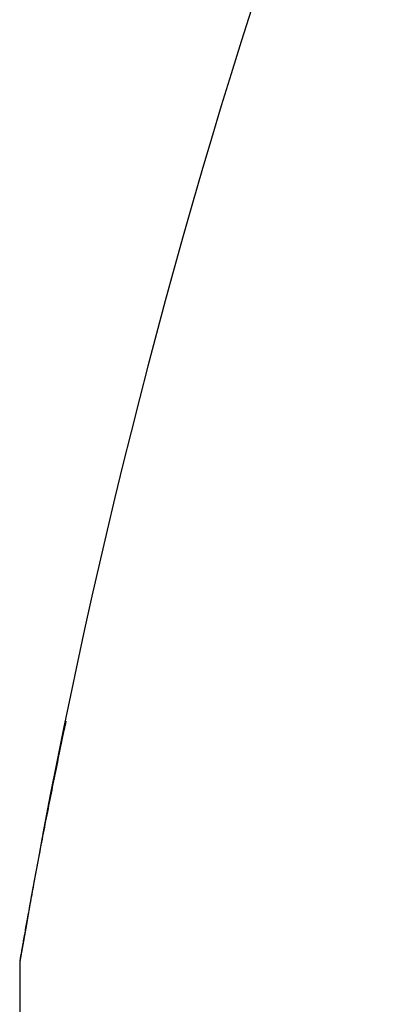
# Model space of a CAD drawing. Header units: millimetres. Extents: x 8 to 1095, y 12 to 2372.
# Tile 79 of 89: x 1007 to 1028, y 2191 to 2247. Entities that reach past the tile are written whole.
import ezdxf

# ---------------------------------------------------------------- set-up
doc = ezdxf.new("R2010")
doc.units = ezdxf.units.MM

msp = doc.modelspace()

# ---------------------------------------------------------------- linework, layer by layer
at = {"color": 7, "linetype": 'Continuous', "lineweight": 30}
for p, q in [((1006.87, 2193.495), (1006.87, 2131.76)), ((1006.87, 2193.494), (1006.87, 2193.495))]:
    msp.add_line(p, q, dxfattribs=at)
msp.add_arc((1396.65, 2127.748), 395.3, 152.54464, 170.40141, dxfattribs=at)
for points, knots in [([(1006.884, 2193.662), (1006.884, 2193.661), (1006.883, 2193.659), (1006.886, 2193.671), (1006.89, 2193.698), (1006.897, 2193.74), (1006.906, 2193.789), (1006.917, 2193.849), (1006.932, 2193.936), (1006.953, 2194.057), (1006.981, 2194.22), (1007.013, 2194.4), (1007.055, 2194.636), (1007.107, 2194.935), (1007.172, 2195.301), (1007.241, 2195.684), (1007.317, 2196.108), (1007.401, 2196.572), (1007.495, 2197.086), (1007.593, 2197.621), (1007.709, 2198.25), (1007.842, 2198.962), (1007.985, 2199.72), (1008.124, 2200.447), (1008.258, 2201.14), (1008.393, 2201.837), (1008.577, 2202.772), (1008.811, 2203.947), (1009.102, 2205.38), (1009.334, 2206.511), (1009.474, 2207.171), (1009.509, 2207.339)], [0, 0, 0, 0, 0.001924, 0.013204, 0.024654, 0.034155, 0.043735, 0.053364, 0.063059, 0.080088, 0.097313, 0.114641, 0.132098, 0.160957, 0.189966, 0.219233, 0.248564, 0.284114, 0.319716, 0.357856, 0.396026, 0.449559, 0.503135, 0.549151, 0.595181, 0.641248, 0.687324, 0.779673, 0.872068, 0.967296, 1, 1, 1, 1]), ([(1006.882, 2193.651), (1006.882, 2193.65), (1006.881, 2193.645), (1006.879, 2193.628), (1006.873, 2193.582), (1006.869, 2193.536), (1006.87, 2193.5), (1006.871, 2193.495)], [0, 0, 0, 0, 0.011416, 0.114504, 0.311815, 0.898417, 1, 1, 1, 1])]:
    msp.add_open_spline(points, degree=3, knots=knots, dxfattribs=at)

doc.saveas('drawing.dxf')
